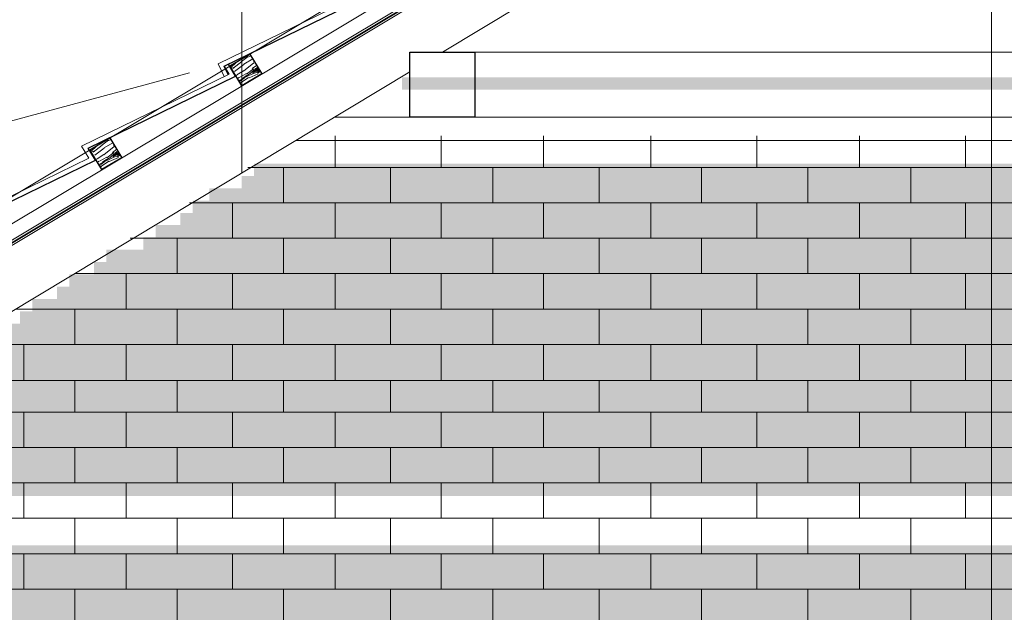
# Model space of a CAD drawing. Header units: millimetres. Extents: x -740 to 33545, y 5178 to 22494.
# Tile 182 of 250: x 9237 to 9449, y 13626 to 13754. Entities that reach past the tile are written whole.
import ezdxf
from ezdxf.lldxf.tags import DXFTag
from ezdxf.xclip import XClip

# ---------------------------------------------------------------- set-up
doc = ezdxf.new("R2010")
doc.units = ezdxf.units.MM
doc.header["$MEASUREMENT"] = 0
doc.header["$XCLIPFRAME"] = 0
doc.layers.get('Defpoints').update_dxf_attribs({"color": 252})
for name, color, linetype, lineweight in [('A_izolacja', 252, 'Continuous', 9), ('A_l.przerywana', 252, 'ICAD_ISO03W100', 9), ('A_l.widokowa', 252, 'Continuous', 18), ('l. przekrojowa', 252, 'Continuous', 30), ('l.przerywana', 252, 'ICAD_ISO03W100', 5), ('l.widokowa', 252, 'Continuous', 15), ('l.wypeĹ‚nien', 252, 'Continuous', 5), ('wymiarowanie', 252, 'Continuous', 9)]:
    doc.layers.add(name, color=color, linetype=linetype, lineweight=lineweight)
doc.styles.add('styl2', font='simplex.shx')
tags = doc.linetypes.add('ICAD_ISO03W100', pattern=[30, 12, -18]).pattern_tags.tags
tags[6:7] = [DXFTag(74, 4), DXFTag(75, 0), DXFTag(340, '0'), DXFTag(46, 1.0), DXFTag(50, 0.0), DXFTag(44, 0.0), DXFTag(45, 0.0)]
tags[4:5] = [DXFTag(74, 4), DXFTag(75, 0), DXFTag(340, '0'), DXFTag(46, 1.0), DXFTag(50, 0.0), DXFTag(44, 0.0), DXFTag(45, 0.0)]
doc.dimstyles.new('Skala 1-50', dxfattribs={"dimtxt": 12, "dimasz": 5, "dimexe": 1, "dimexo": 1, "dimgap": 1.5, "dimtad": 1, "dimdec": 1, "dimrnd": 0.5, "dimtxsty": 'styl2', "dimblk": 'ARCHTICK', "dimcen": 5, "dimadec": 0, "dimazin": 0, "dimtfac": 1, "dimtdec": 1, "dimtmove": 1, "dimatfit": 3, "dimldrblk": 'ARCHTICK', "dimfxl": 0, "dimlwd": -1, "dimlwe": -1, "dimarcsym": 0})

# ---------------------------------------------------------------- blocks, each defined once
blk = doc.blocks.new('MF2E3FC30')
at = {"true_color": 0xffffff}
blk.add_hatch(color=7, dxfattribs=at).paths.add_polyline_path([(106.128, 264.692), (106.128, 232.162), (159.159, 232.162), (159.159, 264.692)])
blk = doc.blocks.new('MF2E3FB70')
at = {"true_color": 0xffffff}
blk.add_hatch(color=7, dxfattribs=at).paths.add_polyline_path([(159.159, 252.663), (159.159, 232.162), (172.132, 232.162), (172.132, 252.663)])
blk = doc.blocks.new('_ArchTick')
at = {"color": 0, "linetype": 'ByBlock', "const_width": 0.15}
blk.add_lwpolyline([(-0.5, -0.5), (0.5, 0.5)], dxfattribs=at)
blk = doc.blocks.new('*D1730')
at = {"layer": 'Defpoints', "color": 0}
for p in [(8715.8, 13845.32), (9285.31, 13845.32), (8739.07, 13499.59)]:
    blk.add_point(p, dxfattribs=at)
at = {"layer": 'wymiarowanie', "color": 0}
for p, q in [((8720.8, 13845.32), (8714.8, 13845.32)), ((8715.8, 13499.59), (8715.8, 13845.32)), ((8720.8, 13499.59), (8714.8, 13499.59))]:
    blk.add_line(p, q, dxfattribs=at)
at = {"layer": 'wymiarowanie', "color": 0, "xscale": 5, "yscale": 5, "zscale": 5}
for p, rotation in [((8715.8, 13845.32), 90), ((8715.8, 13499.59), 270)]:
    blk.add_blockref('_ArchTick', p, dxfattribs=dict(at, rotation=rotation))
at = {"layer": 'wymiarowanie', "color": 0, "insert": (8707.45, 13672.46), "char_height": 12, "attachment_point": 5, "rotation": 90, "style": 'styl2'}
blk.add_mtext('345,5', dxfattribs=at)

msp = doc.modelspace()

# ---------------------------------------------------------------- hatches: boundary and pattern name
at = {"layer": 'l.wypeĹ‚nien'}
h = msp.add_hatch(dxfattribs=at)
h.set_pattern_fill('WOOD8', color=256, scale=10, angle=30.9423, style=0)
h.set_pattern_definition([(20.637496, (8557.2571, -2738.7399), (56.602861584, 22.27366581), [1.11803, -110.68536]), (30.942296, (8558.303, -2738.346), (3.43511, 13.718601), [1.1, -8.9]), (49.377196, (8559.2468, -2737.7802), (12.0119779, 18.8603351), [0.94868, -30.67409]), (203.817296, (8559.8645, -2737.0602), (65.17972982, 27.41537904), [0.80623, -79.81635]), (205.747896, (8559.1269, -2737.3857), (90.91028372, 42.84064307), [1.10454, -109.34907]), (224.978496, (8558.132, -2737.8656), (-20.58883636, -24.00207817), [1.23693, -39.99412]), (40.404596, (8557.9432, -2738.3285), (37.74254931, 34.28557092), [0.60828, -60.21935]), (24.602096, (8558.4064, -2737.9343), (-73.756594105, -32.55709118), [0.90554, -89.64831]), (216.652896, (8559.2297, -2737.5573), (-72.04994424, -54.85257296), [1.00499, -99.49377]), (199.632396, (8558.4235, -2738.1572), (39.44916255, 11.99015022), [0.5099, -50.48029]), (25.747896, (8556.5366, -2739.2884), (-90.91028372, -42.84064307), [1.10454, -109.34907]), (19.632396, (8557.5314, -2738.8086), (-39.44916255, -11.99015022), [1.0198, -49.97039]), (30.942296, (8558.492, -2738.466), (3.43511, 13.718601), [1.2, -8.8]), (51.498296, (8559.5212, -2737.8489), (32.600824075, 42.86241375), [0.8544, -84.58564]), (34.7563963, (8560.0531, -2737.1803), (114.934197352, 80.561340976), [1.50333, -148.82963]), (25.747896, (8561.2882, -2736.3233), (-90.91028372, -42.84064307), [1.10454, -109.34907]), (30.942296, (8562.283, -2735.843), (3.43511, 13.718601), [1.1, -8.9]), (36.136696, (8554.64965, -2740.4196), (80.626841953, 59.994272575), [1.10454, -109.34907]), (25.747896, (8555.5417, -2739.7682), (-90.91028372, -42.84064307), [1.10454, -109.34907]), (30.942296, (8554.547, -2740.248), (3.43511, 13.718601), [0.6, -9.4]), (36.136696, (8555.0614, -2739.93955), (80.626841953, 59.994272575), [1.10454, -109.34907]), (30.942296, (8555.953, -2739.288), (3.43511, 13.718601), [1, -9]), (41.247096, (8556.81115, -2738.774), (-46.319423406, -39.427289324), [1.11803, -110.68536]), (36.136696, (8557.6518, -2738.0369), (80.626841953, 59.994272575), [1.10454, -109.34907]), (25.747896, (8558.5438, -2737.3855), (-90.91028372, -42.84064307), [1.10454, -109.34907]), (25.747896, (8559.5387, -2736.9057), (-90.91028372, -42.84064307), [1.10454, -109.34907]), (22.812196, (8560.5336, -2736.4259), (-56.60287446, -22.27362129), [1.41421, -69.29646]), (30.942296, (8561.837, -2735.878), (3.43511, 13.718601), [1.5, -8.5]), (18.413496, (8564.5791, -2741.2293), (48.02602469, 17.13187653), [0.92195, -91.27349]), (25.231696, (8565.4539, -2740.9381), (-82.333448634, -37.69883899), [1.00499, -99.49377]), (39.072396, (8564.5791, -2741.2293), (46.31939021, 39.42732166), [0.70711, -70.00357]), (40.404596, (8565.1281, -2740.7837), (37.74254931, 34.28557092), [1.21655, -59.61107]), (30.942296, (8557.478, -2745.137), (3.43511, 13.718601), [1.2, -8.8]), (21.479996, (8558.5068, -2744.5198), (-48.02602105, -17.13189142), [0.60828, -60.21935]), (232.743696, (8559.0729, -2744.2971), (20.5888245, 24.00209266), [0.53852, -53.31313]), (223.9368963, (8558.74686, -2744.7257), (66.908229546, 63.42940353), [1.33417, -132.08247]), (23.817296, (8565.5226, -2740.6638), (-65.17972982, -27.41537904), [0.80623, -79.81635]), (38.067296, (8565.5226, -2740.6638), (54.89625662, 44.56906099), [0.80623, -79.81635]), (30.942296, (8557.58, -2745.308), (3.43511, 13.718601), [0.8, -9.2]), (224.978496, (8558.2666, -2744.897), (-20.58883636, -24.00207817), [0.82462, -40.40644]), (27.5757963, (8559.3131, -2743.9199), (-142.371487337, -73.690973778), [1.70294, -168.59093]), (28.6516963, (8560.8226, -2743.13158), (-210.9862617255, -114.825071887), [2.502, -247.69792]), (34.1220963, (8563.0182, -2741.9319), (140.664851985, 95.986453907), [1.80278, -178.47479]), (40.404596, (8564.5106, -2740.9206), (37.74254931, 34.28557092), [1.82483, -59.0028]), (41.247096, (8557.9404, -2745.9088), (-46.319423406, -39.427289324), [1.11803, -110.68536]), (46.887696, (8558.781, -2745.1716), (-29.16567905, -29.14383716), [1.45602, -71.34508]), (30.942296, (8559.776, -2744.109), (3.43511, 13.718601), [1.3, -8.7]), (22.812196, (8560.8911, -2743.4403), (-56.60287446, -22.27362129), [1.41421, -69.29646]), (34.5185963, (8562.19467, -2742.892), (123.511143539, 85.702961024), [1.60312, -158.70907]), (22.1960963, (8563.51555, -2741.98355), (65.17975129, 27.415322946), [1.31529, -130.21417]), (16.906096, (8564.7334, -2741.4867), (-30.87230726, -6.84840007), [1.23693, -39.99412]), (30.942296, (8565.917, -2741.127), (3.43511, 13.718601), [0.7, -9.3]), (205.747896, (8559.3131, -2743.9199), (90.91028372, 42.84064307), [2.20907, -108.24454]), (26.1786963, (8557.1177, -2744.5365), (-99.487122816, -47.982421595), [2.40832, -118.00763]), (30.942296, (8559.279, -2743.474), (3.43511, 13.718601), [2.3, -7.7]), (35.0278963, (8561.25165, -2742.2914), (106.357399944, 75.419513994), [2.80713, -137.54955]), (30.942296, (8563.55, -2740.68), (3.43511, 13.718601), [2.5, -7.5]), (38.067296, (8558.1975, -2746.3376), (54.89625662, 44.56906099), [2.41868, -78.2039]), (37.282496, (8560.1017, -2744.8463), (63.47308699, 49.71082968), [1.81108, -88.74277]), (28.4526963, (8561.54265, -2743.74924), (-193.832658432, -104.541388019), [2.30217, -227.91512]), (24.4224963, (8563.56675, -2742.6524), (-238.423480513, -107.954817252), [3.52278, -348.75552]), (33.9550963, (8554.8553, -2740.76266), (149.241636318, 101.128308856), [1.90263, -188.36035]), (22.812196, (8556.4335, -2739.7), (-56.60287446, -22.27362129), [2.12132, -68.58936]), (28.5563963, (8558.3889, -2738.8775), (-202.409342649, -109.683439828), [2.40208, -237.80616]), (41.5619963, (8560.49876, -2737.72925), (-84.061866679, -73.712972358), [1.62788, -161.16032]), (30.942296, (8561.717, -2736.649), (3.43511, 13.718601), [2, -8]), (27.7624963, (8554.2383, -2739.73344), (-150.948250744, -78.832896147), [1.80278, -178.47479]), (36.9512963, (8555.83357, -2738.8937), (-80.626813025, -59.994302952), [1.9105, -189.13923]), (37.6520963, (8557.36033, -2737.7452), (-72.049995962, -54.8525173), [1.71172, -169.4607]), (25.231696, (8558.7156, -2736.6996), (-82.333448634, -37.69883899), [2.00998, -98.48878]), (18.8474963, (8560.5338, -2735.8428), (-87.475214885, -29.12193258), [1.43178, -141.74643]), (40.404596, (8561.8888, -2735.3802), (37.74254931, 34.28557092), [1.21655, -59.61107]), (34.7563963, (8555.21525, -2741.36304), (114.934197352, 80.561340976), [1.50333, -148.82963]), (18.1379963, (8556.45036, -2740.506), (-126.924380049, -41.11204913), [2.2561, -223.35418]), (30.942296, (8558.594, -2739.804), (3.43511, 13.718601), [2.5, -7.5]), (36.3825963, (8560.73857, -2738.51823), (-89.203704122, -65.136000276), [2.1095, -208.84073]), (37.6520963, (8562.4369, -2737.26693), (-72.049995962, -54.8525173), [1.71172, -169.4607]), (30.942296, (8553.878, -2739.133), (3.43511, 13.718601), [1.7, -8.3]), (39.072396, (8555.3365, -2738.259), (46.31939021, 39.42732166), [2.82843, -67.88225]), (28.5563963, (8557.5323, -2736.4762), (-202.409342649, -109.683439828), [2.40208, -237.80616]), (25.4147963, (8559.64217, -2735.32795), (190.3974003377, 90.8230770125), [3.11448, -308.33375]), (37.7850963, (8558.5574, -2746.938), (-135.523009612, -104.563449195), [2.51794, -249.27563]), (30.942296, (8560.547, -2745.395), (3.43511, 13.718601), [2.8, -7.2]), (27.2900963, (8562.94886, -2743.95557), (-276.1659606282, -142.2405109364), [4.70956, -466.24691]), (30.942296, (8556.758, -2743.936), (3.43511, 13.718601), [2.4, -7.6]), (35.7058963, (8558.8162, -2742.7021), (89.203719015, 65.135987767), [2.40832, -118.00763]), (29.0946963, (8560.77183, -2741.29652), (-262.447391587, -145.6755583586), [3.10161, -307.05964]), (28.2159963, (8563.48207, -2739.78835), (-176.678841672, -94.258088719), [2.10238, -208.13558]), (25.747896, (8555.9351, -2742.5638), (-90.91028372, -42.84064307), [2.20907, -108.24454]), (30.942296, (8557.925, -2741.604), (3.43511, 13.718601), [3.2, -6.8]), (32.8514963, (8560.66943, -2739.9588), (243.586937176, 157.6876763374), [3.00167, -297.16495]), (34.5185963, (8563.19107, -2738.3305), (123.511143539, 85.702961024), [1.60312, -158.70907])])
h.paths.add_polyline_path([(9289.17, 13741.89), (9284.88, 13739.31), (9282.31, 13743.6), (9286.6, 13746.17)])
h = msp.add_hatch(dxfattribs=at)
h.set_pattern_fill('WOOD8', color=256, scale=10, angle=30.9423, style=0)
h.set_pattern_definition([(20.637496, (8527.2381, -2756.736), (56.602861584, 22.27366581), [1.11803, -110.68536]), (30.942296, (8528.284, -2756.342), (3.43511, 13.718601), [1.1, -8.9]), (49.377196, (8529.2278, -2755.7763), (12.0119779, 18.8603351), [0.94868, -30.67409]), (203.817296, (8529.8455, -2755.0563), (65.17972982, 27.41537904), [0.80623, -79.81635]), (205.747896, (8529.1079, -2755.38185), (90.91028372, 42.84064307), [1.10454, -109.34907]), (224.978496, (8528.113, -2755.8617), (-20.58883636, -24.00207817), [1.23693, -39.99412]), (40.404596, (8527.9242, -2756.3246), (37.74254931, 34.28557092), [0.60828, -60.21935]), (24.602096, (8528.3874, -2755.9304), (-73.756594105, -32.55709118), [0.90554, -89.64831]), (216.652896, (8529.2107, -2755.5534), (-72.04994424, -54.85257296), [1.00499, -99.49377]), (199.632396, (8528.4045, -2756.1533), (39.44916255, 11.99015022), [0.5099, -50.48029]), (25.747896, (8526.5176, -2757.2845), (-90.91028372, -42.84064307), [1.10454, -109.34907]), (19.632396, (8527.5124, -2756.8047), (-39.44916255, -11.99015022), [1.0198, -49.97039]), (30.942296, (8528.473, -2756.462), (3.43511, 13.718601), [1.2, -8.8]), (51.498296, (8529.5022, -2755.845), (32.600824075, 42.86241375), [0.8544, -84.58564]), (34.7563963, (8530.0341, -2755.1764), (114.934197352, 80.561340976), [1.50333, -148.82963]), (25.747896, (8531.2692, -2754.3194), (-90.91028372, -42.84064307), [1.10454, -109.34907]), (30.942296, (8532.264, -2753.84), (3.43511, 13.718601), [1.1, -8.9]), (36.136696, (8524.6307, -2758.4157), (80.626841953, 59.994272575), [1.10454, -109.34907]), (25.747896, (8525.5227, -2757.7643), (-90.91028372, -42.84064307), [1.10454, -109.34907]), (30.942296, (8524.528, -2758.244), (3.43511, 13.718601), [0.6, -9.4]), (36.136696, (8525.0424, -2757.93565), (80.626841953, 59.994272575), [1.10454, -109.34907]), (30.942296, (8525.934, -2757.284), (3.43511, 13.718601), [1, -9]), (41.247096, (8526.7922, -2756.7701), (-46.319423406, -39.427289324), [1.11803, -110.68536]), (36.136696, (8527.6328, -2756.033), (80.626841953, 59.994272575), [1.10454, -109.34907]), (25.747896, (8528.5248, -2755.3816), (-90.91028372, -42.84064307), [1.10454, -109.34907]), (25.747896, (8529.5197, -2754.9018), (-90.91028372, -42.84064307), [1.10454, -109.34907]), (22.812196, (8530.5146, -2754.422), (-56.60287446, -22.27362129), [1.41421, -69.29646]), (30.942296, (8531.818, -2753.874), (3.43511, 13.718601), [1.5, -8.5]), (18.413496, (8534.5601, -2759.2255), (48.02602469, 17.13187653), [0.92195, -91.27349]), (25.231696, (8535.4349, -2758.9342), (-82.333448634, -37.69883899), [1.00499, -99.49377]), (39.072396, (8534.5601, -2759.2255), (46.31939021, 39.42732166), [0.70711, -70.00357]), (40.404596, (8535.1091, -2758.7798), (37.74254931, 34.28557092), [1.21655, -59.61107]), (30.942296, (8527.459, -2763.133), (3.43511, 13.718601), [1.2, -8.8]), (21.479996, (8528.4878, -2762.516), (-48.02602105, -17.13189142), [0.60828, -60.21935]), (232.743696, (8529.0539, -2762.2932), (20.5888245, 24.00209266), [0.53852, -53.31313]), (223.9368963, (8528.7279, -2762.72185), (66.908229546, 63.42940353), [1.33417, -132.08247]), (23.817296, (8535.5036, -2758.6599), (-65.17972982, -27.41537904), [0.80623, -79.81635]), (38.067296, (8535.5036, -2758.6599), (54.89625662, 44.56906099), [0.80623, -79.81635]), (30.942296, (8527.561, -2763.305), (3.43511, 13.718601), [0.8, -9.2]), (224.978496, (8528.2476, -2762.8932), (-20.58883636, -24.00207817), [0.82462, -40.40644]), (27.5757963, (8529.2941, -2761.916), (-142.371487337, -73.690973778), [1.70294, -168.59093]), (28.6516963, (8530.8036, -2761.1277), (-210.9862617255, -114.825071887), [2.502, -247.69792]), (34.1220963, (8532.9992, -2759.928), (140.664851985, 95.986453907), [1.80278, -178.47479]), (40.404596, (8534.4916, -2758.9167), (37.74254931, 34.28557092), [1.82483, -59.0028]), (41.247096, (8527.9214, -2763.9049), (-46.319423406, -39.427289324), [1.11803, -110.68536]), (46.887696, (8528.762, -2763.1678), (-29.16567905, -29.14383716), [1.45602, -71.34508]), (30.942296, (8529.757, -2762.105), (3.43511, 13.718601), [1.3, -8.7]), (22.812196, (8530.8721, -2761.4364), (-56.60287446, -22.27362129), [1.41421, -69.29646]), (34.5185963, (8532.1757, -2760.8881), (123.511143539, 85.702961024), [1.60312, -158.70907]), (22.1960963, (8533.49655, -2759.97965), (65.17975129, 27.415322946), [1.31529, -130.21417]), (16.906096, (8534.7144, -2759.4828), (-30.87230726, -6.84840007), [1.23693, -39.99412]), (30.942296, (8535.898, -2759.123), (3.43511, 13.718601), [0.7, -9.3]), (205.747896, (8529.2941, -2761.916), (90.91028372, 42.84064307), [2.20907, -108.24454]), (26.1786963, (8527.0987, -2762.5326), (-99.487122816, -47.982421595), [2.40832, -118.00763]), (30.942296, (8529.26, -2761.47), (3.43511, 13.718601), [2.3, -7.7]), (35.0278963, (8531.23265, -2760.2875), (106.357399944, 75.419513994), [2.80713, -137.54955]), (30.942296, (8533.531, -2758.676), (3.43511, 13.718601), [2.5, -7.5]), (38.067296, (8528.1785, -2764.3337), (54.89625662, 44.56906099), [2.41868, -78.2039]), (37.282496, (8530.0827, -2762.8424), (63.47308699, 49.71082968), [1.81108, -88.74277]), (28.4526963, (8531.52366, -2761.74535), (-193.832658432, -104.541388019), [2.30217, -227.91512]), (24.4224963, (8533.54775, -2760.64852), (-238.423480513, -107.954817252), [3.52278, -348.75552]), (33.9550963, (8524.83633, -2758.75877), (149.241636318, 101.128308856), [1.90263, -188.36035]), (22.812196, (8526.4145, -2757.696), (-56.60287446, -22.27362129), [2.12132, -68.58936]), (28.5563963, (8528.3699, -2756.8736), (-202.409342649, -109.683439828), [2.40208, -237.80616]), (41.5619963, (8530.4798, -2755.72536), (-84.061866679, -73.712972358), [1.62788, -161.16032]), (30.942296, (8531.698, -2754.645), (3.43511, 13.718601), [2, -8]), (27.7624963, (8524.2193, -2757.72955), (-150.948250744, -78.832896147), [1.80278, -178.47479]), (36.9512963, (8525.81457, -2756.8898), (-80.626813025, -59.994302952), [1.9105, -189.13923]), (37.6520963, (8527.34134, -2755.74133), (-72.049995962, -54.8525173), [1.71172, -169.4607]), (25.231696, (8528.6966, -2754.6957), (-82.333448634, -37.69883899), [2.00998, -98.48878]), (18.8474963, (8530.5148, -2753.8389), (-87.475214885, -29.12193258), [1.43178, -141.74643]), (40.404596, (8531.8698, -2753.3763), (37.74254931, 34.28557092), [1.21655, -59.61107]), (34.7563963, (8525.19625, -2759.35915), (114.934197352, 80.561340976), [1.50333, -148.82963]), (18.1379963, (8526.43136, -2758.5021), (-126.924380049, -41.11204913), [2.2561, -223.35418]), (30.942296, (8528.575, -2757.8), (3.43511, 13.718601), [2.5, -7.5]), (36.3825963, (8530.71957, -2756.51434), (-89.203704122, -65.136000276), [2.1095, -208.84073]), (37.6520963, (8532.4179, -2755.26304), (-72.049995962, -54.8525173), [1.71172, -169.4607]), (30.942296, (8523.859, -2757.129), (3.43511, 13.718601), [1.7, -8.3]), (39.072396, (8525.3175, -2756.2551), (46.31939021, 39.42732166), [2.82843, -67.88225]), (28.5563963, (8527.5133, -2754.4723), (-202.409342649, -109.683439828), [2.40208, -237.80616]), (25.4147963, (8529.62318, -2753.32406), (190.3974003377, 90.8230770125), [3.11448, -308.33375]), (37.7850963, (8528.5384, -2764.9341), (-135.523009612, -104.563449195), [2.51794, -249.27563]), (30.942296, (8530.528, -2763.391), (3.43511, 13.718601), [2.8, -7.2]), (27.2900963, (8532.92987, -2761.95168), (-276.1659606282, -142.2405109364), [4.70956, -466.24691]), (30.942296, (8526.739, -2761.932), (3.43511, 13.718601), [2.4, -7.6]), (35.7058963, (8528.7972, -2760.6982), (89.203719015, 65.135987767), [2.40832, -118.00763]), (29.0946963, (8530.75283, -2759.29263), (-262.447391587, -145.6755583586), [3.10161, -307.05964]), (28.2159963, (8533.46307, -2757.78446), (-176.678841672, -94.258088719), [2.10238, -208.13558]), (25.747896, (8525.9161, -2760.5599), (-90.91028372, -42.84064307), [2.20907, -108.24454]), (30.942296, (8527.906, -2759.6), (3.43511, 13.718601), [3.2, -6.8]), (32.8514963, (8530.65043, -2757.9549), (243.586937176, 157.6876763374), [3.00167, -297.16495]), (34.5185963, (8533.1721, -2756.3266), (123.511143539, 85.702961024), [1.60312, -158.70907])])
h.paths.add_polyline_path([(9259.15, 13723.89), (9254.86, 13721.32), (9252.29, 13725.61), (9256.58, 13728.18)])

# ---------------------------------------------------------------- linework, layer by layer
at = {"linetype": 'Continuous', "lineweight": 5}
for points in [[(8997.48, 13562.36), (9445.49, 13830.93), (9445.49, 13830.93)], [(9445.9, 13817.62), (9327.98, 13746.58)], [(9010.22, 13671.02), (9273.66, 13742.13), (9273.66, 13742.13)], [(9320.98, 13742.37), (9115.23, 13618.43), (9115.23, 13618.43)], [(9304.92, 13721.79), (9304.92, 13728.57), (9304.92, 13728.57)], [(9327.74, 13721.79), (9327.74, 13728.57), (9327.74, 13728.57)], [(9349.73, 13721.79), (9349.73, 13728.57), (9349.73, 13728.57)], [(9372.72, 13721.79), (9372.72, 13728.57), (9372.72, 13728.57)], [(9395.54, 13721.79), (9395.54, 13728.57), (9395.54, 13728.57)], [(9417.54, 13721.79), (9417.54, 13728.57), (9417.54, 13728.57)], [(9440.36, 13721.79), (9440.36, 13728.57), (9440.36, 13728.57)], [(9286.23, 13721.79), (9557.28, 13721.79), (9557.28, 13721.79)], [(9293.84, 13714.18), (9293.84, 13721.79), (9293.84, 13721.79)], [(9316.83, 13714.18), (9316.83, 13721.79), (9316.83, 13721.79)], [(9338.82, 13714.18), (9338.82, 13721.79), (9338.82, 13721.79)], [(9361.64, 13714.18), (9361.64, 13721.79), (9361.64, 13721.79)], [(9383.64, 13714.18), (9383.64, 13721.79), (9383.64, 13721.79)], [(9406.46, 13714.18), (9406.46, 13721.79), (9406.46, 13721.79)], [(9428.62, 13714.18), (9428.62, 13721.79), (9428.62, 13721.79)], [(9273.66, 13714.18), (9557.28, 13714.18), (9557.28, 13714.18)], [(9282.92, 13706.57), (9282.92, 13714.18), (9282.92, 13714.18)], [(9304.92, 13706.57), (9304.92, 13714.18), (9304.92, 13714.18)], [(9327.74, 13706.57), (9327.74, 13714.18), (9327.74, 13714.18)], [(9349.73, 13706.57), (9349.73, 13714.18), (9349.73, 13714.18)], [(9372.72, 13706.57), (9372.72, 13714.18), (9372.72, 13714.18)], [(9395.54, 13706.57), (9395.54, 13714.18), (9395.54, 13714.18)], [(9417.54, 13706.57), (9417.54, 13714.18), (9417.54, 13714.18)], [(9440.36, 13706.57), (9440.36, 13714.18), (9440.36, 13714.18)], [(9260.93, 13706.57), (9557.28, 13706.57), (9557.28, 13706.57)], [(9271.02, 13698.97), (9271.02, 13706.57), (9271.02, 13706.57)], [(9293.84, 13698.97), (9293.84, 13706.57), (9293.84, 13706.57)], [(9316.83, 13698.97), (9316.83, 13706.57), (9316.83, 13706.57)], [(9338.82, 13698.97), (9338.82, 13706.57), (9338.82, 13706.57)], [(9361.64, 13698.97), (9361.64, 13706.57), (9361.64, 13706.57)], [(9383.64, 13698.97), (9383.64, 13706.57), (9383.64, 13706.57)], [(9406.46, 13698.97), (9406.46, 13706.57), (9406.46, 13706.57)], [(9428.62, 13698.97), (9428.62, 13706.57), (9428.62, 13706.57)], [(9249.02, 13698.97), (9557.28, 13698.97), (9557.28, 13698.97)], [(9260.1, 13691.36), (9260.1, 13698.97), (9260.1, 13698.97)], [(9282.92, 13691.36), (9282.92, 13698.97), (9282.92, 13698.97)], [(9304.92, 13691.36), (9304.92, 13698.97), (9304.92, 13698.97)], [(9327.74, 13691.36), (9327.74, 13698.97), (9327.74, 13698.97)], [(9349.73, 13691.36), (9349.73, 13698.97), (9349.73, 13698.97)], [(9372.72, 13691.36), (9372.72, 13698.97), (9372.72, 13698.97)], [(9395.54, 13691.36), (9395.54, 13698.97), (9395.54, 13698.97)], [(9417.54, 13691.36), (9417.54, 13698.97), (9417.54, 13698.97)], [(9440.36, 13691.36), (9440.36, 13698.97), (9440.36, 13698.97)], [(9236.29, 13691.36), (9557.28, 13691.36), (9557.28, 13691.36)], [(9249.02, 13683.75), (9249.02, 13691.36), (9249.02, 13691.36)], [(9271.02, 13683.75), (9271.02, 13691.36), (9271.02, 13691.36)], [(9293.84, 13683.75), (9293.84, 13691.36), (9293.84, 13691.36)], [(9316.83, 13683.75), (9316.83, 13691.36), (9316.83, 13691.36)], [(9338.82, 13683.75), (9338.82, 13691.36), (9338.82, 13691.36)], [(9361.64, 13683.75), (9361.64, 13691.36), (9361.64, 13691.36)], [(9383.64, 13683.75), (9383.64, 13691.36), (9383.64, 13691.36)], [(9406.46, 13683.75), (9406.46, 13691.36), (9406.46, 13691.36)], [(9428.62, 13683.75), (9428.62, 13691.36), (9428.62, 13691.36)], [(9223.72, 13683.75), (9557.28, 13683.75), (9557.28, 13683.75)], [(9238.11, 13675.98), (9238.11, 13683.75), (9238.11, 13683.75)], [(9260.1, 13675.98), (9260.1, 13683.75), (9260.1, 13683.75)], [(9282.92, 13675.98), (9282.92, 13683.75), (9282.92, 13683.75)], [(9304.92, 13675.98), (9304.92, 13683.75), (9304.92, 13683.75)], [(9327.74, 13675.98), (9327.74, 13683.75), (9327.74, 13683.75)], [(9349.73, 13675.98), (9349.73, 13683.75), (9349.73, 13683.75)], [(9372.72, 13675.98), (9372.72, 13683.75), (9372.72, 13683.75)], [(9395.54, 13675.98), (9395.54, 13683.75), (9395.54, 13683.75)], [(9417.54, 13675.98), (9417.54, 13683.75), (9417.54, 13683.75)], [(9440.36, 13675.98), (9440.36, 13683.75), (9440.36, 13683.75)], [(9210.99, 13675.98), (9557.28, 13675.98), (9557.28, 13675.98)], [(9249.02, 13669.2), (9249.02, 13675.98), (9249.02, 13675.98)], [(9271.02, 13669.2), (9271.02, 13675.98), (9271.02, 13675.98)], [(9293.84, 13669.2), (9293.84, 13675.98), (9293.84, 13675.98)], [(9316.83, 13669.2), (9316.83, 13675.98), (9316.83, 13675.98)], [(9338.82, 13669.2), (9338.82, 13675.98), (9338.82, 13675.98)], [(9361.64, 13669.2), (9361.64, 13675.98), (9361.64, 13675.98)], [(9383.64, 13669.2), (9383.64, 13675.98), (9383.64, 13675.98)], [(9406.46, 13669.2), (9406.46, 13675.98), (9406.46, 13675.98)], [(9428.62, 13669.2), (9428.62, 13675.98), (9428.62, 13675.98)], [(9199.08, 13669.2), (9557.28, 13669.2), (9557.28, 13669.2)], [(9238.11, 13661.59), (9238.11, 13669.2), (9238.11, 13669.2)], [(9260.1, 13661.59), (9260.1, 13669.2), (9260.1, 13669.2)], [(9282.92, 13661.59), (9282.92, 13669.2), (9282.92, 13669.2)], [(9304.92, 13661.59), (9304.92, 13669.2), (9304.92, 13669.2)], [(9327.74, 13661.59), (9327.74, 13669.2), (9327.74, 13669.2)], [(9349.73, 13661.59), (9349.73, 13669.2), (9349.73, 13669.2)], [(9372.72, 13661.59), (9372.72, 13669.2), (9372.72, 13669.2)], [(9395.54, 13661.59), (9395.54, 13669.2), (9395.54, 13669.2)], [(9417.54, 13661.59), (9417.54, 13669.2), (9417.54, 13669.2)], [(9440.36, 13661.59), (9440.36, 13669.2), (9440.36, 13669.2)], [(9186.34, 13661.59), (9557.28, 13661.59), (9557.28, 13661.59)], [(9249.02, 13653.98), (9249.02, 13661.59), (9249.02, 13661.59)], [(9271.02, 13653.98), (9271.02, 13661.59), (9271.02, 13661.59)], [(9293.84, 13653.98), (9293.84, 13661.59), (9293.84, 13661.59)], [(9316.83, 13653.98), (9316.83, 13661.59), (9316.83, 13661.59)], [(9338.82, 13653.98), (9338.82, 13661.59), (9338.82, 13661.59)], [(9361.64, 13653.98), (9361.64, 13661.59), (9361.64, 13661.59)], [(9383.64, 13653.98), (9383.64, 13661.59), (9383.64, 13661.59)], [(9406.46, 13653.98), (9406.46, 13661.59), (9406.46, 13661.59)], [(9428.62, 13653.98), (9428.62, 13661.59), (9428.62, 13661.59)], [(9173.61, 13653.98), (9557.28, 13653.98), (9557.28, 13653.98)], [(9238.11, 13646.38), (9238.11, 13653.98), (9238.11, 13653.98)], [(9260.1, 13646.38), (9260.1, 13653.98), (9260.1, 13653.98)], [(9282.92, 13646.38), (9282.92, 13653.98), (9282.92, 13653.98)], [(9304.92, 13646.38), (9304.92, 13653.98), (9304.92, 13653.98)], [(9327.74, 13646.38), (9327.74, 13653.98), (9327.74, 13653.98)], [(9349.73, 13646.38), (9349.73, 13653.98), (9349.73, 13653.98)], [(9372.72, 13646.38), (9372.72, 13653.98), (9372.72, 13653.98)], [(9395.54, 13646.38), (9395.54, 13653.98), (9395.54, 13653.98)], [(9417.54, 13646.38), (9417.54, 13653.98), (9417.54, 13653.98)], [(9440.36, 13646.38), (9440.36, 13653.98), (9440.36, 13653.98)], [(9161.87, 13646.38), (9557.28, 13646.38), (9557.28, 13646.38)], [(9249.02, 13638.77), (9249.02, 13646.38), (9249.02, 13646.38)], [(9271.02, 13638.77), (9271.02, 13646.38), (9271.02, 13646.38)], [(9293.84, 13638.77), (9293.84, 13646.38), (9293.84, 13646.38)], [(9316.83, 13638.77), (9316.83, 13646.38), (9316.83, 13646.38)], [(9338.82, 13638.77), (9338.82, 13646.38), (9338.82, 13646.38)], [(9361.64, 13638.77), (9361.64, 13646.38), (9361.64, 13646.38)], [(9383.64, 13638.77), (9383.64, 13646.38), (9383.64, 13646.38)], [(9406.46, 13638.77), (9406.46, 13646.38), (9406.46, 13646.38)], [(9428.62, 13638.77), (9428.62, 13646.38), (9428.62, 13646.38)], [(9149.14, 13638.77), (9557.28, 13638.77), (9557.28, 13638.77)], [(9238.11, 13631.16), (9238.11, 13638.77), (9238.11, 13638.77)], [(9260.1, 13631.16), (9260.1, 13638.77), (9260.1, 13638.77)], [(9282.92, 13631.16), (9282.92, 13638.77), (9282.92, 13638.77)], [(9304.92, 13631.16), (9304.92, 13638.77), (9304.92, 13638.77)], [(9327.74, 13631.16), (9327.74, 13638.77), (9327.74, 13638.77)], [(9349.73, 13631.16), (9349.73, 13638.77), (9349.73, 13638.77)], [(9372.72, 13631.16), (9372.72, 13638.77), (9372.72, 13638.77)], [(9395.54, 13631.16), (9395.54, 13638.77), (9395.54, 13638.77)], [(9417.54, 13631.16), (9417.54, 13638.77), (9417.54, 13638.77)], [(9440.36, 13631.16), (9440.36, 13638.77), (9440.36, 13638.77)], [(9136.4, 13631.16), (9557.28, 13631.16), (9557.28, 13631.16)], [(9249.02, 13623.55), (9249.02, 13631.16), (9249.02, 13631.16)], [(9271.02, 13623.55), (9271.02, 13631.16), (9271.02, 13631.16)], [(9293.84, 13623.55), (9293.84, 13631.16), (9293.84, 13631.16)], [(9316.83, 13623.55), (9316.83, 13631.16), (9316.83, 13631.16)], [(9338.82, 13623.55), (9338.82, 13631.16), (9338.82, 13631.16)], [(9361.64, 13623.55), (9361.64, 13631.16), (9361.64, 13631.16)], [(9383.64, 13623.55), (9383.64, 13631.16), (9383.64, 13631.16)], [(9406.46, 13623.55), (9406.46, 13631.16), (9406.46, 13631.16)], [(9428.62, 13623.55), (9428.62, 13631.16), (9428.62, 13631.16)]]:
    msp.add_lwpolyline(points, dxfattribs=at)
for points in [[(9292.26, 13725.37), (9292.26, 13725.37)], [(9249.02, 13698.97), (9249.02, 13698.97)]]:
    msp.add_lwpolyline(points, close=True, dxfattribs=at)
at = {"layer": 'A_izolacja'}
for points in [[(8995.42, 13565.79), (9445.9, 13835.85)], [(8996.96, 13563.21), (9445.9, 13832.35)]]:
    msp.add_lwpolyline(points, dxfattribs=at)
at = {"layer": 'A_izolacja', "linetype": 'ICAD_ISO03W100', "lineweight": 35, "ltscale": 0.2}
msp.add_lwpolyline([(8997.22, 13562.79), (9445.9, 13831.77)], dxfattribs=at)
at = {"layer": 'A_l.przerywana', "ltscale": 0.3}
msp.add_lwpolyline([(8992.85, 13570.08), (9441.94, 13839.3)], dxfattribs=at)
at = {"layer": 'A_l.widokowa', "ltscale": 0.3}
for points in [[(9320.98, 13746.58), (9570.83, 13746.58)], [(9304.74, 13732.58), (9587.07, 13732.58)], [(9296.44, 13727.58), (9595.37, 13727.58)]]:
    msp.add_lwpolyline(points, dxfattribs=at)
at = {"layer": 'l. przekrojowa'}
for points in [[(9282.31, 13743.6), (9286.6, 13746.17), (9289.17, 13741.89), (9284.88, 13739.31), (9282.31, 13743.6)], [(9327.98, 13746.58), (9334.98, 13746.58), (9334.98, 13732.58), (9320.98, 13732.58), (9320.98, 13746.58), (9334.98, 13746.58)], [(9252.29, 13725.61), (9256.58, 13728.18), (9259.15, 13723.89), (9254.86, 13721.32), (9252.29, 13725.61)]]:
    msp.add_lwpolyline(points, dxfattribs=at)
at = {"layer": 'l.przerywana', "ltscale": 0.5}
msp.add_line((9445.9, 13506.78), (9445.9, 13897.08), dxfattribs=at)
at = {"layer": 'l.widokowa', "lineweight": 30}
for points in [[(9282, 13741.78), (9281.12, 13743.57), (9313.48, 13759.38), (9311.95, 13761.96), (9343.62, 13777.43), (9342.09, 13780.01)], [(9221.96, 13705.79), (9221.09, 13707.58), (9253.45, 13723.39), (9251.92, 13725.97), (9283.58, 13741.44), (9282.05, 13744.02)]]:
    msp.add_lwpolyline(points, dxfattribs=at)
at = {"layer": 'l.widokowa'}
for points in [[(9281.1, 13741.34), (9279.79, 13744.03), (9312.07, 13759.8), (9310.54, 13762.38), (9342.21, 13777.85), (9341.23, 13779.5)], [(9221.06, 13705.35), (9219.75, 13708.04), (9252.03, 13723.81), (9250.5, 13726.39), (9282.17, 13741.86), (9281.19, 13743.51)]]:
    msp.add_lwpolyline(points, dxfattribs=at)
at = {"layer": 'wymiarowanie'}
msp.add_line((9284.88, 13720.62), (9284.88, 13801.72), dxfattribs=at)

# ---------------------------------------------------------------- block references
ref = msp.add_blockref('MF2E3FC30', (8054.52, 11171.88), dxfattribs=dict(xscale=9.994634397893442, yscale=9.994634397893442, zscale=9.994634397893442))
XClip(ref).set_block_clipping_path([(126.5464527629, 256.7992869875), (150.3731907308, 256.7992869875), (150.3731907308, 257.0640285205), (126.5464527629, 257.0640285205), (126.5464527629, 256.7992869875)])
ref = msp.add_blockref('MF2E3FC30', (8054.52, 11171.88), dxfattribs=dict(xscale=9.994634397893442, yscale=9.994634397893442, zscale=9.994634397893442))
XClip(ref).set_block_clipping_path([(123.3695543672, 254.9460962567), (150.3731907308, 254.9460962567), (150.3731907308, 255.2108377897), (123.3695543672, 255.2108377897), (123.3695543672, 254.9460962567)])
ref = msp.add_blockref('MF2E3FC30', (8054.52, 11171.88), dxfattribs=dict(xscale=9.994634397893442, yscale=9.994634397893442, zscale=9.994634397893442))
XClip(ref).set_block_clipping_path([(123.1048128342, 254.6813547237), (150.3731907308, 254.6813547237), (150.3731907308, 254.9460962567), (123.1048128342, 254.9460962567), (123.1048128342, 254.6813547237)])
ref = msp.add_blockref('MF2E3FC30', (10836.45, 11171.88), dxfattribs=dict(xscale=-9.994634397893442, yscale=9.994634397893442, zscale=9.994634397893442))
XClip(ref).set_block_clipping_path([(155.1385383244, 254.4166131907), (155.9327629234, 254.4166131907), (155.9327629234, 254.6813547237), (155.1385383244, 254.6813547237), (155.1385383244, 254.4166131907)])
ref = msp.add_blockref('MF2E3FC30', (8054.52, 11171.88), dxfattribs=dict(xscale=9.994634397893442, yscale=9.994634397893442, zscale=9.994634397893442))
XClip(ref).set_block_clipping_path([(122.5753297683, 254.4166131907), (150.3731907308, 254.4166131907), (150.3731907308, 254.6813547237), (122.5753297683, 254.6813547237), (122.5753297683, 254.4166131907)])
ref = msp.add_blockref('MF2E3FC30', (8054.52, 11171.88), dxfattribs=dict(xscale=9.994634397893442, yscale=9.994634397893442, zscale=9.994634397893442))
XClip(ref).set_block_clipping_path([(122.0458467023, 254.1518716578), (150.3731907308, 254.1518716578), (150.3731907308, 254.4166131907), (122.0458467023, 254.4166131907), (122.0458467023, 254.1518716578)])
ref = msp.add_blockref('MF2E3FC30', (8054.52, 11171.88), dxfattribs=dict(xscale=9.994634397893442, yscale=9.994634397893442, zscale=9.994634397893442))
XClip(ref).set_block_clipping_path([(121.7811051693, 253.8871301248), (150.3731907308, 253.8871301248), (150.3731907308, 254.1518716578), (121.7811051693, 254.1518716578), (121.7811051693, 253.8871301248)])
ref = msp.add_blockref('MF2E3FC30', (8054.52, 11171.88), dxfattribs=dict(xscale=9.994634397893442, yscale=9.994634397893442, zscale=9.994634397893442))
XClip(ref).set_block_clipping_path([(121.2516221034, 253.6223885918), (150.3731907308, 253.6223885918), (150.3731907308, 253.8871301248), (121.2516221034, 253.8871301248), (121.2516221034, 253.6223885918)])
ref = msp.add_blockref('MF2E3FC30', (8054.52, 11171.88), dxfattribs=dict(xscale=9.994634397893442, yscale=9.994634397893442, zscale=9.994634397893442))
XClip(ref).set_block_clipping_path([(120.9868805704, 253.3576470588), (150.3731907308, 253.3576470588), (150.3731907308, 253.6223885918), (120.9868805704, 253.6223885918), (120.9868805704, 253.3576470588)])
ref = msp.add_blockref('MF2E3FC30', (8054.52, 11171.88), dxfattribs=dict(xscale=9.994634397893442, yscale=9.994634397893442, zscale=9.994634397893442))
XClip(ref).set_block_clipping_path([(120.1926559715, 253.0929055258), (150.3731907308, 253.0929055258), (150.3731907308, 253.3576470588), (120.1926559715, 253.3576470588), (120.1926559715, 253.0929055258)])
ref = msp.add_blockref('MF2E3FC30', (8054.52, 11171.88), dxfattribs=dict(xscale=9.994634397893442, yscale=9.994634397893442, zscale=9.994634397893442))
XClip(ref).set_block_clipping_path([(119.9279144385, 252.8281639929), (150.3731907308, 252.8281639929), (150.3731907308, 253.0929055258), (119.9279144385, 253.0929055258), (119.9279144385, 252.8281639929)])
ref = msp.add_blockref('MF2E3FC30', (8054.52, 11171.88), dxfattribs=dict(xscale=9.994634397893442, yscale=9.994634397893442, zscale=9.994634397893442))
XClip(ref).set_block_clipping_path([(119.3984313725, 252.5634224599), (150.3731907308, 252.5634224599), (150.3731907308, 252.8281639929), (119.3984313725, 252.8281639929), (119.3984313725, 252.5634224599)])
ref = msp.add_blockref('MF2E3FC30', (8054.52, 11171.88), dxfattribs=dict(xscale=9.994634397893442, yscale=9.994634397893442, zscale=9.994634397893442))
XClip(ref).set_block_clipping_path([(119.1336898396, 252.2986809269), (150.3731907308, 252.2986809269), (150.3731907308, 252.5634224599), (119.1336898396, 252.5634224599), (119.1336898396, 252.2986809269)])
ref = msp.add_blockref('MF2E3FC30', (8054.52, 11171.88), dxfattribs=dict(xscale=9.994634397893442, yscale=9.994634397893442, zscale=9.994634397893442))
XClip(ref).set_block_clipping_path([(118.6042067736, 252.0339393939), (150.3731907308, 252.0339393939), (150.3731907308, 252.2986809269), (118.6042067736, 252.2986809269), (118.6042067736, 252.0339393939)])
ref = msp.add_blockref('MF2E3FC30', (8054.52, 11171.88), dxfattribs=dict(xscale=9.994634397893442, yscale=9.994634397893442, zscale=9.994634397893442))
XClip(ref).set_block_clipping_path([(118.3394652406, 251.769197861), (150.3731907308, 251.769197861), (150.3731907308, 252.0339393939), (118.3394652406, 252.0339393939), (118.3394652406, 251.769197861)])
ref = msp.add_blockref('MF2E3FC30', (8054.52, 11171.88), dxfattribs=dict(xscale=9.994634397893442, yscale=9.994634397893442, zscale=9.994634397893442))
XClip(ref).set_block_clipping_path([(117.8099821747, 251.504456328), (150.3731907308, 251.504456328), (150.3731907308, 251.769197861), (117.8099821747, 251.769197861), (117.8099821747, 251.504456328)])
ref = msp.add_blockref('MF2E3FB70', (10836.45, 11171.88), dxfattribs=dict(xscale=-9.994634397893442, yscale=9.994634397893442, zscale=9.994634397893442))
XClip(ref).set_block_clipping_path([(159.374402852, 251.239714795), (161.2275935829, 251.239714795), (161.2275935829, 251.504456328), (159.374402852, 251.504456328), (159.374402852, 251.239714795)])
ref = msp.add_blockref('MF2E3FC30', (8054.52, 11171.88), dxfattribs=dict(xscale=9.994634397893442, yscale=9.994634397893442, zscale=9.994634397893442))
XClip(ref).set_block_clipping_path([(117.5452406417, 251.239714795), (150.3731907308, 251.239714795), (150.3731907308, 251.504456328), (117.5452406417, 251.504456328), (117.5452406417, 251.239714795)])
ref = msp.add_blockref('MF2E3FC30', (8054.52, 11171.88), dxfattribs=dict(xscale=9.994634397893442, yscale=9.994634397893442, zscale=9.994634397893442))
XClip(ref).set_block_clipping_path([(116.7510160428, 250.974973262), (150.3731907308, 250.974973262), (150.3731907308, 251.239714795), (116.7510160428, 251.239714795), (116.7510160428, 250.974973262)])
ref = msp.add_blockref('MF2E3FC30', (8054.52, 11171.88), dxfattribs=dict(xscale=9.994634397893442, yscale=9.994634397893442, zscale=9.994634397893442))
XClip(ref).set_block_clipping_path([(116.4862745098, 250.7102317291), (150.3731907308, 250.7102317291), (150.3731907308, 250.974973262), (116.4862745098, 250.974973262), (116.4862745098, 250.7102317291)])
ref = msp.add_blockref('MF2E3FC30', (8054.52, 11171.88), dxfattribs=dict(xscale=9.994634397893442, yscale=9.994634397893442, zscale=9.994634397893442))
XClip(ref).set_block_clipping_path([(115.9567914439, 250.4454901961), (150.3731907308, 250.4454901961), (150.3731907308, 250.7102317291), (115.9567914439, 250.7102317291), (115.9567914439, 250.4454901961)])
ref = msp.add_blockref('MF2E3FC30', (8054.52, 11171.88), dxfattribs=dict(xscale=9.994634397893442, yscale=9.994634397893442, zscale=9.994634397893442))
XClip(ref).set_block_clipping_path([(115.6920499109, 250.1807486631), (150.3731907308, 250.1807486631), (150.3731907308, 250.4454901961), (115.6920499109, 250.4454901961), (115.6920499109, 250.1807486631)])
ref = msp.add_blockref('MF2E3FC30', (8054.52, 11171.88), dxfattribs=dict(xscale=9.994634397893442, yscale=9.994634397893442, zscale=9.994634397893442))
XClip(ref).set_block_clipping_path([(115.1625668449, 249.9160071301), (150.3731907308, 249.9160071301), (150.3731907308, 250.1807486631), (115.1625668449, 250.1807486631), (115.1625668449, 249.9160071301)])
ref = msp.add_blockref('MF2E3FC30', (8054.52, 11171.88), dxfattribs=dict(xscale=9.994634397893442, yscale=9.994634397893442, zscale=9.994634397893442))
XClip(ref).set_block_clipping_path([(114.633083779, 249.6512655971), (150.3731907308, 249.6512655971), (150.3731907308, 249.9160071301), (114.633083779, 249.9160071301), (114.633083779, 249.6512655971)])
ref = msp.add_blockref('MF2E3FC30', (8054.52, 11171.88), dxfattribs=dict(xscale=9.994634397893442, yscale=9.994634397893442, zscale=9.994634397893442))
XClip(ref).set_block_clipping_path([(114.368342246, 249.3865240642), (150.3731907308, 249.3865240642), (150.3731907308, 249.6512655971), (114.368342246, 249.6512655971), (114.368342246, 249.3865240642)])
ref = msp.add_blockref('MF2E3FC30', (8054.52, 11171.88), dxfattribs=dict(xscale=9.994634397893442, yscale=9.994634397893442, zscale=9.994634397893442))
XClip(ref).set_block_clipping_path([(113.83885918, 249.1217825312), (150.3731907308, 249.1217825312), (150.3731907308, 249.3865240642), (113.83885918, 249.3865240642), (113.83885918, 249.1217825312)])
ref = msp.add_blockref('MF2E3FC30', (8054.52, 11171.88), dxfattribs=dict(xscale=9.994634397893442, yscale=9.994634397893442, zscale=9.994634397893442))
XClip(ref).set_block_clipping_path([(113.3093761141, 248.8570409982), (150.3731907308, 248.8570409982), (150.3731907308, 249.1217825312), (113.3093761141, 249.1217825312), (113.3093761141, 248.8570409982)])
ref = msp.add_blockref('MF2E3FC30', (8054.52, 11171.88), dxfattribs=dict(xscale=9.994634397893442, yscale=9.994634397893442, zscale=9.994634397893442))
XClip(ref).set_block_clipping_path([(112.7798930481, 248.5922994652), (150.3731907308, 248.5922994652), (150.3731907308, 248.8570409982), (112.7798930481, 248.8570409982), (112.7798930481, 248.5922994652)])
ref = msp.add_blockref('MF2E3FC30', (8054.52, 11171.88), dxfattribs=dict(xscale=9.994634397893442, yscale=9.994634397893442, zscale=9.994634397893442))
XClip(ref).set_block_clipping_path([(112.5151515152, 248.3275579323), (150.3731907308, 248.3275579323), (150.3731907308, 248.5922994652), (112.5151515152, 248.5922994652), (112.5151515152, 248.3275579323)])
ref = msp.add_blockref('MF2E3FC30', (8054.52, 11171.88), dxfattribs=dict(xscale=9.994634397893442, yscale=9.994634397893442, zscale=9.994634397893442))
XClip(ref).set_block_clipping_path([(111.9856684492, 248.0628163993), (150.3731907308, 248.0628163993), (150.3731907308, 248.3275579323), (111.9856684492, 248.3275579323), (111.9856684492, 248.0628163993)])
ref = msp.add_blockref('MF2E3FC30', (8054.52, 11171.88), dxfattribs=dict(xscale=9.994634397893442, yscale=9.994634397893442, zscale=9.994634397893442))
XClip(ref).set_block_clipping_path([(109.8677361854, 246.7391087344), (150.3731907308, 246.7391087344), (150.3731907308, 247.0038502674), (109.8677361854, 247.0038502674), (109.8677361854, 246.7391087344)])
ref = msp.add_blockref('MF2E3FC30', (8054.52, 11171.88), dxfattribs=dict(xscale=9.994634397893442, yscale=9.994634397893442, zscale=9.994634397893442))
XClip(ref).set_block_clipping_path([(109.3382531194, 246.4743672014), (150.3731907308, 246.4743672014), (150.3731907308, 246.7391087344), (109.3382531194, 246.7391087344), (109.3382531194, 246.4743672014)])
ref = msp.add_blockref('MF2E3FC30', (8054.52, 11171.88), dxfattribs=dict(xscale=9.994634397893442, yscale=9.994634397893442, zscale=9.994634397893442))
XClip(ref).set_block_clipping_path([(109.0735115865, 246.2096256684), (150.3731907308, 246.2096256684), (150.3731907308, 246.4743672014), (109.0735115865, 246.4743672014), (109.0735115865, 246.2096256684)])
ref = msp.add_blockref('MF2E3FC30', (8054.52, 11171.88), dxfattribs=dict(xscale=9.994634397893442, yscale=9.994634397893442, zscale=9.994634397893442))
XClip(ref).set_block_clipping_path([(108.5440285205, 245.9448841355), (150.3731907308, 245.9448841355), (150.3731907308, 246.2096256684), (108.5440285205, 246.2096256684), (108.5440285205, 245.9448841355)])
ref = msp.add_blockref('MF2E3FC30', (8054.52, 11171.88), dxfattribs=dict(xscale=9.994634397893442, yscale=9.994634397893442, zscale=9.994634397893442))
XClip(ref).set_block_clipping_path([(108.0145454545, 245.6801426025), (150.3731907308, 245.6801426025), (150.3731907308, 245.9448841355), (108.0145454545, 245.9448841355), (108.0145454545, 245.6801426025)])
ref = msp.add_blockref('MF2E3FC30', (8054.52, 11171.88), dxfattribs=dict(xscale=9.994634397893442, yscale=9.994634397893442, zscale=9.994634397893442))
XClip(ref).set_block_clipping_path([(107.7498039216, 245.4154010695), (150.3731907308, 245.4154010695), (150.3731907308, 245.6801426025), (107.7498039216, 245.6801426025), (107.7498039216, 245.4154010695)])
ref = msp.add_blockref('MF2E3FC30', (8054.52, 11171.88), dxfattribs=dict(xscale=9.994634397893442, yscale=9.994634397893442, zscale=9.994634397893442))
XClip(ref).set_block_clipping_path([(107.2203208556, 245.1506595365), (150.3731907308, 245.1506595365), (150.3731907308, 245.4154010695), (107.2203208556, 245.4154010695), (107.2203208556, 245.1506595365)])
ref = msp.add_blockref('MF2E3FC30', (8054.52, 11171.88), dxfattribs=dict(xscale=9.994634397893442, yscale=9.994634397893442, zscale=9.994634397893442))
XClip(ref).set_block_clipping_path([(106.9555793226, 244.8859180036), (150.3731907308, 244.8859180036), (150.3731907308, 245.1506595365), (106.9555793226, 245.1506595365), (106.9555793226, 244.8859180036)])
ref = msp.add_blockref('MF2E3FC30', (8054.52, 11171.88), dxfattribs=dict(xscale=9.994634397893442, yscale=9.994634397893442, zscale=9.994634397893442))
XClip(ref).set_block_clipping_path([(106.1613547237, 232.1783244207), (150.3731907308, 232.1783244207), (150.3731907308, 244.8859180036), (106.1613547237, 244.8859180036), (106.1613547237, 232.1783244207)])

# ---------------------------------------------------------------- dimensions: what is measured, and where the dimension line sits
dim = msp.add_linear_dim(base=(8715.8, 13845.32), p1=(8739.07, 13499.59), p2=(9285.31, 13845.32), angle=90, dimstyle='Skala 1-50', dxfattribs=at)
dim.commit()
dim.dimension.update_dxf_attribs({"geometry": '*D1730', "text_midpoint": (8707.45, 13672.46)})

doc.saveas('drawing.dxf')
